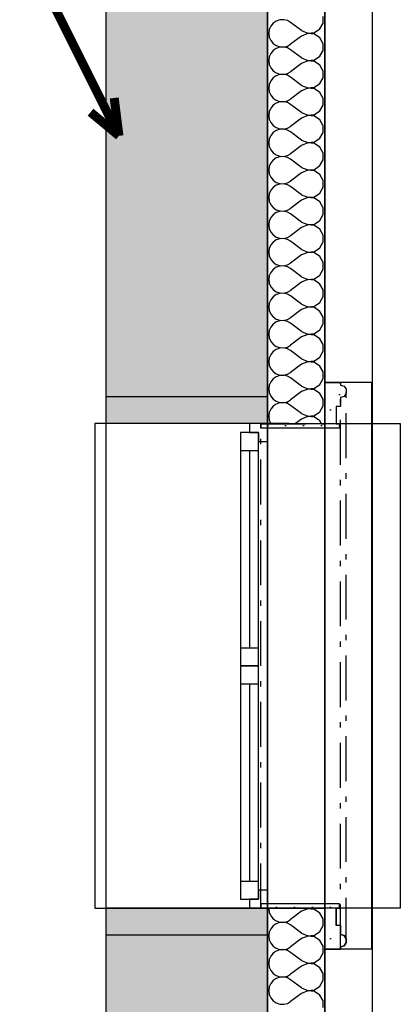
# Model space of a CAD drawing. Extents: x -12025 to 39812, y -30157 to 12.
# Tile 54 of 59: x 31310 to 32369, y -12091 to -9349. Entities that reach past the tile are written whole.
import ezdxf

# ---------------------------------------------------------------- set-up
doc = ezdxf.new("R2010")
doc.units = 0
doc.header["$MEASUREMENT"] = 0
doc.linetypes.add('Čerchovaná M', pattern=[225, 125, -42.5, 15, -42.5])
doc.linetypes.add('Čerchovaná S', pattern=[175, 75, -42.5, 15, -42.5])
doc.layers.add('OÚ Dukovany internet + tv + data', color=192, linetype='Continuous')
doc.layers.add('OÚ Dukovany půdorys podklad 2NP', color=7, linetype='Continuous')
pattern_1 = [(0, (0, 0), (0, 86.60254), [0, -50]), (0, (25, 43.3), (0, 86.60254), [0, -50])]

# ---------------------------------------------------------------- blocks, each defined once
blk = doc.blocks.new('Stoupací vedení směrem nahoru (6)')
at = {"color": 0, "linetype": 'Continuous'}
for points, const_width in [([(0, 52.8, 0.414214), (-52.8, 0)], 25), ([(52.8, 0, 0.414214), (0, 52.8)], 25), ([(0, 26.4, 0.414214), (-26.4, 0)], 52.8), ([(26.4, 0, 0.414214), (0, 26.4)], 52.8), ([(-52.8, 0, 0.414214), (0, -52.8)], 25), ([(-26.4, 0, 0.414214), (0, -26.4)], 52.8), ([(0, -26.4, 0.414214), (26.4, 0)], 52.8), ([(0, -52.8, 0.414214), (52.8, 0)], 25)]:
    blk.add_lwpolyline(points, format="xyb", dxfattribs=dict(at, const_width=const_width))
at = {"color": 0, "linetype": 'Continuous', "const_width": 25}
for points in [[(211.1, -422.2), (0, 0)], [(211.1, -422.2), (197.9, -316.7)], [(211.1, -422.2), (131.9, -356.3)]]:
    blk.add_lwpolyline(points, dxfattribs=at)

msp = doc.modelspace()

# ---------------------------------------------------------------- hatches: boundary and pattern name
at = {"layer": 'OÚ Dukovany půdorys podklad 2NP', "linetype": 'Continuous'}
h = msp.add_hatch(dxfattribs=at)
h.set_pattern_fill('OMÍTKA_01', color=21, style=0, pattern_type=2)
h.set_pattern_definition(pattern_1)
edge = h.paths.add_edge_path()
edge.add_spline(control_points=[(32159.3, -10474), (32159.3, -10474), (31981.4, -10474), (31981.4, -10474)], knot_values=[0, 0, 0, 0, 1, 1, 1, 1], degree=3, periodic=0)
edge.add_spline(control_points=[(31981.4, -10474), (31981.4, -10474), (31981.4, -10486.7), (31981.4, -10486.7)], knot_values=[0, 0, 0, 0, 1, 1, 1, 1], degree=3, periodic=0)
edge.add_spline(control_points=[(31981.4, -10486.7), (31981.4, -10486.7), (32200.2, -10486.7), (32200.2, -10486.7)], knot_values=[0, 0, 0, 0, 1, 1, 1, 1], degree=3, periodic=0)
edge.add_spline(control_points=[(32200.2, -10486.7), (32200.2, -10486.7), (32200.2, -10474), (32200.2, -10474)], knot_values=[0, 0, 0, 0, 1, 1, 1, 1], degree=3, periodic=0)
edge.add_spline(control_points=[(32200.2, -10474), (32200.2, -10474), (32191, -10474), (32191, -10474)], knot_values=[0, 0, 0, 0, 1, 1, 1, 1], degree=3, periodic=0)
edge.add_spline(control_points=[(32191, -10474), (32191, -10474), (32191, -10426.2), (32191, -10426.2)], knot_values=[0, 0, 0, 0, 1, 1, 1, 1], degree=3, periodic=0)
edge.add_spline(control_points=[(32191, -10426.2), (32191, -10426.2), (32202.4, -10426.2), (32202.4, -10426.2)], knot_values=[0, 0, 0, 0, 1, 1, 1, 1], degree=3, periodic=0)
edge.add_spline(control_points=[(32202.4, -10426.2), (32202.4, -10426.2), (32202.4, -10401.2), (32202.4, -10401.2)], knot_values=[0, 0, 0, 0, 1, 1, 1, 1], degree=3, periodic=0)
edge.add_spline(control_points=[(32202.4, -10401.2), (32202.4, -10401.2), (32212.6, -10397.9), (32212.6, -10397.9)], knot_values=[0, 0, 0, 0, 1, 1, 1, 1], degree=3, periodic=0)
edge.add_spline(control_points=[(32212.6, -10397.9), (32212.6, -10397.9), (32219, -10389.1), (32219, -10389.1)], knot_values=[0, 0, 0, 0, 1, 1, 1, 1], degree=3, periodic=0)
edge.add_spline(control_points=[(32219, -10389.1), (32219, -10389.1), (32219, -10378.3), (32219, -10378.3)], knot_values=[0, 0, 0, 0, 1, 1, 1, 1], degree=3, periodic=0)
edge.add_spline(control_points=[(32219, -10378.3), (32219, -10378.3), (32212.6, -10369.6), (32212.6, -10369.6)], knot_values=[0, 0, 0, 0, 1, 1, 1, 1], degree=3, periodic=0)
edge.add_spline(control_points=[(32212.6, -10369.6), (32212.6, -10369.6), (32202.4, -10366.3), (32202.4, -10366.3)], knot_values=[0, 0, 0, 0, 1, 1, 1, 1], degree=3, periodic=0)
edge.add_spline(control_points=[(32202.4, -10366.3), (32202.4, -10366.3), (32202.4, -10359.7), (32202.4, -10359.7)], knot_values=[0, 0, 0, 0, 1, 1, 1, 1], degree=3, periodic=0)
edge.add_spline(control_points=[(32202.4, -10359.7), (32202.4, -10359.7), (32159.3, -10359.7), (32159.3, -10359.7)], knot_values=[0, 0, 0, 0, 1, 1, 1, 1], degree=3, periodic=0)
edge.add_spline(control_points=[(32159.3, -10359.7), (32159.3, -10359.7), (32159.3, -10474), (32159.3, -10474)], knot_values=[0, 0, 0, 0, 1, 1, 1, 1], degree=3, periodic=0)
edge.add_spline(control_points=[(32159.3, -10474), (32159.3, -10474), (32159.3, -10474), (32159.3, -10474)], knot_values=[0, 0, 0, 0, 1, 1, 1, 1], degree=3, periodic=0)
h = msp.add_hatch(dxfattribs=at)
h.set_pattern_fill('OMÍTKA_01', color=21, style=0, pattern_type=2)
h.set_pattern_definition(pattern_1)
edge = h.paths.add_edge_path()
edge.add_spline(control_points=[(32159.3, -11938.3), (32159.3, -11938.3), (32202.4, -11938.3), (32202.4, -11938.3)], knot_values=[0, 0, 0, 0, 1, 1, 1, 1], degree=3, periodic=0)
edge.add_spline(control_points=[(32202.4, -11938.3), (32202.4, -11938.3), (32202.4, -11931.8), (32202.4, -11931.8)], knot_values=[0, 0, 0, 0, 1, 1, 1, 1], degree=3, periodic=0)
edge.add_spline(control_points=[(32202.4, -11931.8), (32202.4, -11931.8), (32212.6, -11928.4), (32212.6, -11928.4)], knot_values=[0, 0, 0, 0, 1, 1, 1, 1], degree=3, periodic=0)
edge.add_spline(control_points=[(32212.6, -11928.4), (32212.6, -11928.4), (32219, -11919.7), (32219, -11919.7)], knot_values=[0, 0, 0, 0, 1, 1, 1, 1], degree=3, periodic=0)
edge.add_spline(control_points=[(32219, -11919.7), (32219, -11919.7), (32219, -11908.9), (32219, -11908.9)], knot_values=[0, 0, 0, 0, 1, 1, 1, 1], degree=3, periodic=0)
edge.add_spline(control_points=[(32219, -11908.9), (32219, -11908.9), (32212.6, -11900.1), (32212.6, -11900.1)], knot_values=[0, 0, 0, 0, 1, 1, 1, 1], degree=3, periodic=0)
edge.add_spline(control_points=[(32212.6, -11900.1), (32212.6, -11900.1), (32202.4, -11896.8), (32202.4, -11896.8)], knot_values=[0, 0, 0, 0, 1, 1, 1, 1], degree=3, periodic=0)
edge.add_spline(control_points=[(32202.4, -11896.8), (32202.4, -11896.8), (32202.4, -11871.8), (32202.4, -11871.8)], knot_values=[0, 0, 0, 0, 1, 1, 1, 1], degree=3, periodic=0)
edge.add_spline(control_points=[(32202.4, -11871.8), (32202.4, -11871.8), (32191, -11871.8), (32191, -11871.8)], knot_values=[0, 0, 0, 0, 1, 1, 1, 1], degree=3, periodic=0)
edge.add_spline(control_points=[(32191, -11871.8), (32191, -11871.8), (32191, -11824), (32191, -11824)], knot_values=[0, 0, 0, 0, 1, 1, 1, 1], degree=3, periodic=0)
edge.add_spline(control_points=[(32191, -11824), (32191, -11824), (32200.2, -11824), (32200.2, -11824)], knot_values=[0, 0, 0, 0, 1, 1, 1, 1], degree=3, periodic=0)
edge.add_spline(control_points=[(32200.2, -11824), (32200.2, -11824), (32200.2, -11811.3), (32200.2, -11811.3)], knot_values=[0, 0, 0, 0, 1, 1, 1, 1], degree=3, periodic=0)
edge.add_spline(control_points=[(32200.2, -11811.3), (32200.2, -11811.3), (31981.4, -11811.3), (31981.4, -11811.3)], knot_values=[0, 0, 0, 0, 1, 1, 1, 1], degree=3, periodic=0)
edge.add_spline(control_points=[(31981.4, -11811.3), (31981.4, -11811.3), (31981.4, -11824), (31981.4, -11824)], knot_values=[0, 0, 0, 0, 1, 1, 1, 1], degree=3, periodic=0)
edge.add_spline(control_points=[(31981.4, -11824), (31981.4, -11824), (32159.3, -11824), (32159.3, -11824)], knot_values=[0, 0, 0, 0, 1, 1, 1, 1], degree=3, periodic=0)
edge.add_spline(control_points=[(32159.3, -11824), (32159.3, -11824), (32159.3, -11938.3), (32159.3, -11938.3)], knot_values=[0, 0, 0, 0, 1, 1, 1, 1], degree=3, periodic=0)
edge.add_spline(control_points=[(32159.3, -11938.3), (32159.3, -11938.3), (32159.3, -11938.3), (32159.3, -11938.3)], knot_values=[0, 0, 0, 0, 1, 1, 1, 1], degree=3, periodic=0)

# ---------------------------------------------------------------- linework, layer by layer
at = {"layer": 'OÚ Dukovany půdorys podklad 2NP', "color": 1, "linetype": 'Continuous'}
for p, q in [((32292.1, -21157), (32292.1, -3108.1)), ((32159.3, -3230.7), (32159.3, -21157)), ((31999.3, -8818.6), (31999.3, -10473.9)), ((32159.3, -10473.9), (32159.3, -8818.6)), ((32159.2, -11938.3), (32159.2, -10359.7)), ((32290, -10359.7), (32159.2, -10359.7)), ((32159.3, -10359.7), (32159.3, -10474)), ((32202.4, -10359.7), (32159.3, -10359.7)), ((32202.4, -10359.7), (32202.4, -10366.3)), ((32202.4, -10366.3), (32212.6, -10369.6)), ((32290, -11938.3), (32290, -10359.7)), ((32212.6, -10369.6), (32219, -10378.3)), ((32219, -10389.1), (32212.6, -10397.9)), ((32219, -10378.3), (32219, -10389.1)), ((31549.3, -10398.9), (31549.3, -10473.9)), ((31999.3, -10473.9), (31999.3, -10398.9)), ((32212.6, -10397.9), (32202.4, -10401.2)), ((32202.4, -10401.2), (32202.4, -10426.2)), ((32191, -10426.2), (32191, -10474)), ((32202.4, -10426.2), (32191, -10426.2)), ((31549.3, -10473.9), (31519.3, -10473.9)), ((31519.3, -10473.9), (31519.3, -11823.9)), ((31999.3, -10473.9), (31549.3, -10473.9)), ((31549.3, -10473.9), (31549.3, -11823.9)), ((31949.3, -10473.9), (31549.3, -10473.9)), ((31949.3, -10473.9), (31949.3, -10498.9)), ((31999.3, -10473.9), (31949.3, -10473.9)), ((31999.3, -10473.9), (31949.3, -10473.9)), ((32159.3, -10474), (31981.4, -10474)), ((31981.4, -10474), (31981.4, -10486.7)), ((31999.3, -10473.9), (32369.3, -10473.9)), ((31999.3, -10473.9), (31999.3, -11823.9)), ((31999.3, -10523.9), (31999.3, -10473.9)), ((32059.3, -10473.9), (31999.3, -10473.9)), ((31999.3, -11823.9), (31999.3, -10473.9)), ((32009.3, -10473.9), (31999.3, -10473.9)), ((31999.3, -10473.9), (31999.3, -11823.9)), ((32009.3, -10473.9), (32159.3, -10473.9)), ((32059.3, -10473.9), (32159.3, -10473.9)), ((32159.3, -11823.9), (32159.3, -10473.9)), ((32159.3, -10473.9), (32159.3, -11823.9)), ((32200.2, -10474), (32191, -10474)), ((32200.2, -10474), (32200.2, -10486.7)), ((32369.3, -10473.9), (32369.3, -11823.9)), ((31924.3, -10498.9), (31924.3, -10548.9)), ((31974.3, -10498.9), (31924.3, -10498.9)), ((31949.3, -10498.9), (31974.3, -10498.9)), ((31974.3, -10498.9), (31974.3, -10523.9)), ((31974.3, -10548.9), (31974.3, -10498.9)), ((32200.2, -10486.7), (31981.4, -10486.7)), ((31974.3, -10523.9), (31999.3, -10523.9)), ((31999.3, -11148.9), (31999.3, -10523.9)), ((31924.3, -10548.9), (31924.3, -11098.9)), ((31924.3, -10548.9), (31974.3, -10548.9)), ((31924.3, -10548.9), (31924.3, -11098.9)), ((31949.3, -10548.9), (31949.3, -11098.9)), ((31974.3, -11098.9), (31974.3, -10548.9)), ((31974.3, -11098.9), (31924.3, -11098.9)), ((31924.3, -11098.9), (31924.3, -11148.9)), ((31974.3, -11148.9), (31974.3, -11098.9)), ((31924.3, -11148.9), (31974.3, -11148.9)), ((31924.3, -11148.9), (31924.3, -11198.9)), ((31974.3, -11148.9), (31924.3, -11148.9)), ((31974.3, -11198.9), (31974.3, -11148.9)), ((31999.3, -11773.9), (31999.3, -11148.9)), ((31924.3, -11198.9), (31924.3, -11748.9)), ((31924.3, -11198.9), (31974.3, -11198.9)), ((31924.3, -11198.9), (31924.3, -11748.9)), ((31949.3, -11198.9), (31949.3, -11748.9)), ((31974.3, -11748.9), (31974.3, -11198.9)), ((31974.3, -11748.9), (31924.3, -11748.9)), ((31924.3, -11748.9), (31924.3, -11798.9)), ((31974.3, -11798.9), (31974.3, -11748.9)), ((31999.3, -11773.9), (31974.3, -11773.9)), ((31974.3, -11773.9), (31974.3, -11798.9)), ((31999.3, -11823.9), (31999.3, -11773.9)), ((31924.3, -11798.9), (31974.3, -11798.9)), ((31974.3, -11798.9), (31949.3, -11798.9)), ((31949.3, -11798.9), (31949.3, -11823.9)), ((32200.2, -11811.3), (31981.4, -11811.3)), ((31981.4, -11811.3), (31981.4, -11824)), ((32200.2, -11811.3), (32200.2, -11824)), ((31519.3, -11823.9), (31549.3, -11823.9)), ((31549.3, -11823.9), (31549.3, -11898.9)), ((31549.3, -11823.9), (31999.3, -11823.9)), ((31949.3, -11823.9), (31549.3, -11823.9)), ((31999.3, -11823.9), (31949.3, -11823.9)), ((31999.3, -11823.9), (31949.3, -11823.9)), ((32159.3, -11824), (31981.4, -11824)), ((31999.3, -11898.9), (31999.3, -11823.9)), ((32369.3, -11823.9), (31999.3, -11823.9)), ((31999.3, -11823.9), (31999.3, -15181.9)), ((32059.3, -11823.9), (31999.3, -11823.9)), ((32009.3, -11823.9), (31999.3, -11823.9)), ((32009.3, -11823.9), (32159.3, -11823.9)), ((32059.3, -11823.9), (32159.3, -11823.9)), ((32159.3, -15181.9), (32159.3, -11823.9)), ((32159.3, -11824), (32159.3, -11938.3)), ((32191, -11824), (32191, -11871.8)), ((32200.2, -11824), (32191, -11824)), ((32202.4, -11871.8), (32191, -11871.8)), ((32202.4, -11871.8), (32202.4, -11896.8)), ((32202.4, -11896.8), (32212.6, -11900.1)), ((32212.6, -11900.1), (32219, -11908.9)), ((32212.6, -11928.4), (32202.4, -11931.8)), ((32219, -11919.7), (32212.6, -11928.4)), ((32219, -11908.9), (32219, -11919.7)), ((32290, -11938.3), (32159.2, -11938.3)), ((32202.4, -11938.3), (32159.3, -11938.3)), ((32202.4, -11931.8), (32202.4, -11938.3))]:
    msp.add_line(p, q, dxfattribs=at)
at = {"layer": 'OÚ Dukovany půdorys podklad 2NP', "color": 7, "linetype": 'Continuous'}
for p, q in [((31549.3, -8893.6), (31549.3, -10398.9)), ((31999.3, -10398.9), (31999.3, -8893.6)), ((31849.3, -10398.9), (31549.3, -10398.9)), ((31899.3, -10398.9), (31849.3, -10398.9)), ((31999.3, -10398.9), (31899.3, -10398.9)), ((31849.3, -11898.9), (31549.3, -11898.9)), ((31549.3, -11898.9), (31549.3, -13303.7)), ((31899.3, -11898.9), (31849.3, -11898.9)), ((31999.3, -11898.9), (31899.3, -11898.9)), ((31999.3, -13345.4), (31999.3, -11898.9))]:
    msp.add_line(p, q, dxfattribs=at)
at = {"layer": 'OÚ Dukovany půdorys podklad 2NP', "color": 21, "linetype": 'Continuous'}
for p, q in [((32024.1, -9352.6), (32015.5, -9358.6)), ((32034.1, -9349.3), (32024.1, -9352.6)), ((32044.6, -9348.8), (32034.1, -9349.3)), ((32054.8, -9351.1), (32044.6, -9348.8)), ((32064, -9356.2), (32054.8, -9351.1)), ((32154.3, -9357.9), (32154.3, -9339.3)), ((32004.5, -9376.3), (32003.1, -9386.7)), ((32008.8, -9366.7), (32004.5, -9376.3)), ((32015.5, -9358.6), (32008.8, -9366.7)), ((32094.5, -9379.1), (32064, -9356.2)), ((32094.5, -9379.1), (32111.6, -9386.3)), ((32130.1, -9384.5), (32145.6, -9374.2)), ((32145.6, -9374.2), (32154.3, -9357.9)), ((32003.1, -9386.7), (32004.5, -9397.1)), ((32004.5, -9397.1), (32008.8, -9406.7)), ((32008.8, -9406.7), (32015.5, -9414.8)), ((32094.5, -9394.3), (32064, -9417.2)), ((32111.6, -9387.1), (32094.5, -9394.3)), ((32111.6, -9386.3), (32130.1, -9384.5)), ((32130.1, -9388.9), (32111.6, -9387.1)), ((32145.6, -9399.2), (32130.1, -9388.9)), ((32154.3, -9415.5), (32145.6, -9399.2)), ((32015.5, -9434.8), (32008.8, -9442.9)), ((32015.5, -9414.8), (32024.1, -9420.8)), ((32024.1, -9428.8), (32015.5, -9434.8)), ((32024.1, -9420.8), (32034.1, -9424.1)), ((32034.1, -9425.5), (32024.1, -9428.8)), ((32034.1, -9424.1), (32044.6, -9424.6)), ((32044.6, -9424.9), (32034.1, -9425.5)), ((32044.6, -9424.6), (32054.8, -9422.3)), ((32054.8, -9427.3), (32044.6, -9424.9)), ((32054.8, -9422.3), (32064, -9417.2)), ((32064, -9432.4), (32054.8, -9427.3)), ((32094.5, -9455.3), (32064, -9432.4)), ((32145.6, -9450.4), (32154.3, -9434.1)), ((32154.3, -9434.1), (32154.3, -9415.5)), ((32004.5, -9452.5), (32003.1, -9462.9)), ((32008.8, -9442.9), (32004.5, -9452.5)), ((32094.5, -9455.3), (32111.6, -9462.5)), ((32111.6, -9462.5), (32130.1, -9460.7)), ((32130.1, -9460.7), (32145.6, -9450.4)), ((32003.1, -9462.9), (32004.5, -9473.3)), ((32004.5, -9473.3), (32008.8, -9482.9)), ((32008.8, -9482.9), (32015.5, -9491)), ((32094.5, -9470.5), (32064, -9493.4)), ((32111.6, -9463.3), (32094.5, -9470.5)), ((32130.1, -9465.1), (32111.6, -9463.3)), ((32145.6, -9475.3), (32130.1, -9465.1)), ((32154.3, -9491.7), (32145.6, -9475.3)), ((32015.5, -9511), (32008.8, -9519.1)), ((32015.5, -9491), (32024.1, -9497)), ((32024.1, -9505), (32015.5, -9511)), ((32024.1, -9497), (32034.1, -9500.3)), ((32034.1, -9501.6), (32024.1, -9505)), ((32034.1, -9500.3), (32044.6, -9500.8)), ((32044.6, -9501.1), (32034.1, -9501.6)), ((32044.6, -9500.8), (32054.8, -9498.5)), ((32054.8, -9503.5), (32044.6, -9501.1)), ((32054.8, -9498.5), (32064, -9493.4)), ((32064, -9508.6), (32054.8, -9503.5)), ((32094.5, -9531.5), (32064, -9508.6)), ((32145.6, -9526.6), (32154.3, -9510.3)), ((32154.3, -9510.3), (32154.3, -9491.7)), ((32004.5, -9528.7), (32003.1, -9539.1)), ((32003.1, -9539.1), (32004.5, -9549.5)), ((32008.8, -9519.1), (32004.5, -9528.7)), ((32094.5, -9531.5), (32111.6, -9538.6)), ((32111.6, -9539.5), (32094.5, -9546.7)), ((32111.6, -9538.6), (32130.1, -9536.9)), ((32130.1, -9541.3), (32111.6, -9539.5)), ((32130.1, -9536.9), (32145.6, -9526.6)), ((32145.6, -9551.5), (32130.1, -9541.3)), ((32004.5, -9549.5), (32008.8, -9559.1)), ((32008.8, -9559.1), (32015.5, -9567.2)), ((32015.5, -9567.2), (32024.1, -9573.2)), ((32054.8, -9574.6), (32064, -9569.6)), ((32094.5, -9546.7), (32064, -9569.6)), ((32154.3, -9567.9), (32145.6, -9551.5)), ((32154.3, -9586.5), (32154.3, -9567.9)), ((32008.8, -9595.2), (32004.5, -9604.9)), ((32015.5, -9587.1), (32008.8, -9595.2)), ((32024.1, -9581.2), (32015.5, -9587.1)), ((32024.1, -9573.2), (32034.1, -9576.5)), ((32034.1, -9577.8), (32024.1, -9581.2)), ((32034.1, -9576.5), (32044.6, -9577)), ((32044.6, -9577.3), (32034.1, -9577.8)), ((32044.6, -9577), (32054.8, -9574.6)), ((32054.8, -9579.7), (32044.6, -9577.3)), ((32064, -9584.8), (32054.8, -9579.7)), ((32094.5, -9607.6), (32064, -9584.8)), ((32145.6, -9602.8), (32154.3, -9586.5)), ((32004.5, -9604.9), (32003.1, -9615.3)), ((32003.1, -9615.3), (32004.5, -9625.7)), ((32004.5, -9625.7), (32008.8, -9635.3)), ((32094.5, -9622.9), (32064, -9645.7)), ((32094.5, -9607.6), (32111.6, -9614.8)), ((32111.6, -9615.7), (32094.5, -9622.9)), ((32111.6, -9614.8), (32130.1, -9613.1)), ((32130.1, -9617.5), (32111.6, -9615.7)), ((32130.1, -9613.1), (32145.6, -9602.8)), ((32145.6, -9627.7), (32130.1, -9617.5)), ((32008.8, -9635.3), (32015.5, -9643.4)), ((32015.5, -9643.4), (32024.1, -9649.3)), ((32024.1, -9649.3), (32034.1, -9652.7)), ((32034.1, -9654), (32024.1, -9657.4)), ((32034.1, -9652.7), (32044.6, -9653.2)), ((32044.6, -9653.5), (32034.1, -9654)), ((32044.6, -9653.2), (32054.8, -9650.8)), ((32054.8, -9655.9), (32044.6, -9653.5)), ((32054.8, -9650.8), (32064, -9645.7)), ((32154.3, -9644.1), (32145.6, -9627.7)), ((32154.3, -9662.6), (32154.3, -9644.1)), ((32004.5, -9681), (32003.1, -9691.5)), ((32008.8, -9671.4), (32004.5, -9681)), ((32015.5, -9663.3), (32008.8, -9671.4)), ((32024.1, -9657.4), (32015.5, -9663.3)), ((32064, -9661), (32054.8, -9655.9)), ((32094.5, -9683.8), (32064, -9661)), ((32130.1, -9689.3), (32145.6, -9679)), ((32145.6, -9679), (32154.3, -9662.6)), ((32003.1, -9691.5), (32004.5, -9701.9)), ((32004.5, -9701.9), (32008.8, -9711.5)), ((32094.5, -9699.1), (32064, -9721.9)), ((32094.5, -9683.8), (32111.6, -9691)), ((32111.6, -9691.9), (32094.5, -9699.1)), ((32111.6, -9691), (32130.1, -9689.3)), ((32130.1, -9693.6), (32111.6, -9691.9)), ((32145.6, -9703.9), (32130.1, -9693.6)), ((32154.3, -9720.3), (32145.6, -9703.9)), ((32008.8, -9711.5), (32015.5, -9719.6)), ((32015.5, -9719.6), (32024.1, -9725.5)), ((32024.1, -9733.6), (32015.5, -9739.5)), ((32024.1, -9725.5), (32034.1, -9728.9)), ((32034.1, -9730.2), (32024.1, -9733.6)), ((32034.1, -9728.9), (32044.6, -9729.4)), ((32044.6, -9729.7), (32034.1, -9730.2)), ((32044.6, -9729.4), (32054.8, -9727)), ((32054.8, -9732.1), (32044.6, -9729.7)), ((32054.8, -9727), (32064, -9721.9)), ((32064, -9737.2), (32054.8, -9732.1)), ((32154.3, -9738.8), (32154.3, -9720.3)), ((32004.5, -9757.2), (32003.1, -9767.6)), ((32008.8, -9747.6), (32004.5, -9757.2)), ((32015.5, -9739.5), (32008.8, -9747.6)), ((32094.5, -9760), (32064, -9737.2)), ((32094.5, -9760), (32111.6, -9767.2)), ((32130.1, -9765.5), (32145.6, -9755.2)), ((32145.6, -9755.2), (32154.3, -9738.8)), ((32003.1, -9767.6), (32004.5, -9778.1)), ((32004.5, -9778.1), (32008.8, -9787.7)), ((32008.8, -9787.7), (32015.5, -9795.8)), ((32094.5, -9775.3), (32064, -9798.1)), ((32111.6, -9768.1), (32094.5, -9775.3)), ((32111.6, -9767.2), (32130.1, -9765.5)), ((32130.1, -9769.8), (32111.6, -9768.1)), ((32145.6, -9780.1), (32130.1, -9769.8)), ((32154.3, -9796.5), (32145.6, -9780.1)), ((32015.5, -9815.7), (32008.8, -9823.8)), ((32015.5, -9795.8), (32024.1, -9801.7)), ((32024.1, -9809.8), (32015.5, -9815.7)), ((32024.1, -9801.7), (32034.1, -9805.1)), ((32034.1, -9806.4), (32024.1, -9809.8)), ((32034.1, -9805.1), (32044.6, -9805.6)), ((32044.6, -9805.9), (32034.1, -9806.4)), ((32044.6, -9805.6), (32054.8, -9803.2)), ((32054.8, -9808.3), (32044.6, -9805.9)), ((32054.8, -9803.2), (32064, -9798.1)), ((32064, -9813.4), (32054.8, -9808.3)), ((32094.5, -9836.2), (32064, -9813.4)), ((32145.6, -9831.4), (32154.3, -9815)), ((32154.3, -9815), (32154.3, -9796.5)), ((32004.5, -9833.4), (32003.1, -9843.8)), ((32003.1, -9843.8), (32004.5, -9854.3)), ((32008.8, -9823.8), (32004.5, -9833.4)), ((32094.5, -9836.2), (32111.6, -9843.4)), ((32111.6, -9844.3), (32094.5, -9851.5)), ((32111.6, -9843.4), (32130.1, -9841.7)), ((32130.1, -9846), (32111.6, -9844.3)), ((32130.1, -9841.7), (32145.6, -9831.4)), ((32145.6, -9856.3), (32130.1, -9846)), ((32004.5, -9854.3), (32008.8, -9863.9)), ((32008.8, -9863.9), (32015.5, -9872)), ((32015.5, -9872), (32024.1, -9877.9)), ((32094.5, -9851.5), (32064, -9874.3)), ((32154.3, -9872.7), (32145.6, -9856.3)), ((32154.3, -9891.2), (32154.3, -9872.7)), ((32008.8, -9900), (32004.5, -9909.6)), ((32015.5, -9891.9), (32008.8, -9900)), ((32024.1, -9886), (32015.5, -9891.9)), ((32024.1, -9877.9), (32034.1, -9881.3)), ((32034.1, -9882.6), (32024.1, -9886)), ((32034.1, -9881.3), (32044.6, -9881.8)), ((32044.6, -9882.1), (32034.1, -9882.6)), ((32044.6, -9881.8), (32054.8, -9879.4)), ((32054.8, -9884.5), (32044.6, -9882.1)), ((32054.8, -9879.4), (32064, -9874.3)), ((32064, -9889.6), (32054.8, -9884.5)), ((32094.5, -9912.4), (32064, -9889.6)), ((32145.6, -9907.6), (32154.3, -9891.2)), ((32004.5, -9909.6), (32003.1, -9920)), ((32003.1, -9920), (32004.5, -9930.4)), ((32094.5, -9927.6), (32064, -9950.5)), ((32094.5, -9912.4), (32111.6, -9919.6)), ((32111.6, -9920.5), (32094.5, -9927.6)), ((32111.6, -9919.6), (32130.1, -9917.8)), ((32130.1, -9922.2), (32111.6, -9920.5)), ((32130.1, -9917.8), (32145.6, -9907.6)), ((32145.6, -9932.5), (32130.1, -9922.2)), ((32004.5, -9930.4), (32008.8, -9940.1)), ((32008.8, -9940.1), (32015.5, -9948.2)), ((32015.5, -9948.2), (32024.1, -9954.1)), ((32024.1, -9954.1), (32034.1, -9957.5)), ((32044.6, -9958), (32054.8, -9955.6)), ((32054.8, -9955.6), (32064, -9950.5)), ((32154.3, -9948.8), (32145.6, -9932.5)), ((32154.3, -9967.4), (32154.3, -9948.8)), ((32008.8, -9976.2), (32004.5, -9985.8)), ((32015.5, -9968.1), (32008.8, -9976.2)), ((32024.1, -9962.1), (32015.5, -9968.1)), ((32034.1, -9958.8), (32024.1, -9962.1)), ((32034.1, -9957.5), (32044.6, -9958)), ((32044.6, -9958.3), (32034.1, -9958.8)), ((32054.8, -9960.7), (32044.6, -9958.3)), ((32064, -9965.7), (32054.8, -9960.7)), ((32094.5, -9988.6), (32064, -9965.7)), ((32130.1, -9994), (32145.6, -9983.8)), ((32145.6, -9983.8), (32154.3, -9967.4)), ((32004.5, -9985.8), (32003.1, -9996.2)), ((32003.1, -9996.2), (32004.5, -10006.6)), ((32004.5, -10006.6), (32008.8, -10016.2)), ((32094.5, -10003.8), (32064, -10026.7)), ((32094.5, -9988.6), (32111.6, -9995.8)), ((32111.6, -9996.7), (32094.5, -10003.8)), ((32111.6, -9995.8), (32130.1, -9994)), ((32130.1, -9998.4), (32111.6, -9996.7)), ((32145.6, -10008.7), (32130.1, -9998.4)), ((32154.3, -10025), (32145.6, -10008.7)), ((32008.8, -10016.2), (32015.5, -10024.3)), ((32015.5, -10024.3), (32024.1, -10030.3)), ((32024.1, -10038.3), (32015.5, -10044.3)), ((32024.1, -10030.3), (32034.1, -10033.7)), ((32034.1, -10035), (32024.1, -10038.3)), ((32034.1, -10033.7), (32044.6, -10034.2)), ((32044.6, -10034.5), (32034.1, -10035)), ((32044.6, -10034.2), (32054.8, -10031.8)), ((32054.8, -10036.8), (32044.6, -10034.5)), ((32054.8, -10031.8), (32064, -10026.7)), ((32064, -10041.9), (32054.8, -10036.8)), ((32154.3, -10043.6), (32154.3, -10025)), ((32004.5, -10062), (32003.1, -10072.4)), ((32008.8, -10052.4), (32004.5, -10062)), ((32015.5, -10044.3), (32008.8, -10052.4)), ((32094.5, -10064.8), (32064, -10041.9)), ((32094.5, -10064.8), (32111.6, -10072)), ((32130.1, -10070.2), (32145.6, -10060)), ((32145.6, -10060), (32154.3, -10043.6)), ((32003.1, -10072.4), (32004.5, -10082.8)), ((32004.5, -10082.8), (32008.8, -10092.4)), ((32008.8, -10092.4), (32015.5, -10100.5)), ((32094.5, -10080), (32064, -10102.9)), ((32111.6, -10072.8), (32094.5, -10080)), ((32111.6, -10072), (32130.1, -10070.2)), ((32130.1, -10074.6), (32111.6, -10072.8)), ((32145.6, -10084.9), (32130.1, -10074.6)), ((32154.3, -10101.2), (32145.6, -10084.9)), ((32015.5, -10120.5), (32008.8, -10128.6)), ((32015.5, -10100.5), (32024.1, -10106.5)), ((32024.1, -10114.5), (32015.5, -10120.5)), ((32024.1, -10106.5), (32034.1, -10109.8)), ((32034.1, -10111.2), (32024.1, -10114.5)), ((32034.1, -10109.8), (32044.6, -10110.4)), ((32044.6, -10110.7), (32034.1, -10111.2)), ((32044.6, -10110.4), (32054.8, -10108)), ((32054.8, -10113), (32044.6, -10110.7)), ((32054.8, -10108), (32064, -10102.9)), ((32064, -10118.1), (32054.8, -10113)), ((32094.5, -10141), (32064, -10118.1)), ((32145.6, -10136.1), (32154.3, -10119.8)), ((32154.3, -10119.8), (32154.3, -10101.2)), ((32004.5, -10138.2), (32003.1, -10148.6)), ((32008.8, -10128.6), (32004.5, -10138.2)), ((32094.5, -10141), (32111.6, -10148.2)), ((32111.6, -10148.2), (32130.1, -10146.4)), ((32130.1, -10146.4), (32145.6, -10136.1)), ((32003.1, -10148.6), (32004.5, -10159)), ((32004.5, -10159), (32008.8, -10168.6)), ((32008.8, -10168.6), (32015.5, -10176.7)), ((32094.5, -10156.2), (32064, -10179.1)), ((32111.6, -10149), (32094.5, -10156.2)), ((32130.1, -10150.8), (32111.6, -10149)), ((32145.6, -10161.1), (32130.1, -10150.8)), ((32154.3, -10177.4), (32145.6, -10161.1)), ((32015.5, -10196.7), (32008.8, -10204.8)), ((32015.5, -10176.7), (32024.1, -10182.7)), ((32024.1, -10190.7), (32015.5, -10196.7)), ((32024.1, -10182.7), (32034.1, -10186)), ((32034.1, -10187.4), (32024.1, -10190.7)), ((32034.1, -10186), (32044.6, -10186.5)), ((32044.6, -10186.9), (32034.1, -10187.4)), ((32044.6, -10186.5), (32054.8, -10184.2)), ((32054.8, -10189.2), (32044.6, -10186.9)), ((32054.8, -10184.2), (32064, -10179.1)), ((32064, -10194.3), (32054.8, -10189.2)), ((32094.5, -10217.2), (32064, -10194.3)), ((32145.6, -10212.3), (32154.3, -10196)), ((32154.3, -10196), (32154.3, -10177.4)), ((32004.5, -10214.4), (32003.1, -10224.8)), ((32003.1, -10224.8), (32004.5, -10235.2)), ((32008.8, -10204.8), (32004.5, -10214.4)), ((32094.5, -10217.2), (32111.6, -10224.4)), ((32111.6, -10225.2), (32094.5, -10232.4)), ((32111.6, -10224.4), (32130.1, -10222.6)), ((32130.1, -10227), (32111.6, -10225.2)), ((32130.1, -10222.6), (32145.6, -10212.3)), ((32145.6, -10237.3), (32130.1, -10227)), ((32004.5, -10235.2), (32008.8, -10244.8)), ((32008.8, -10244.8), (32015.5, -10252.9)), ((32015.5, -10252.9), (32024.1, -10258.9)), ((32054.8, -10260.4), (32064, -10255.3)), ((32094.5, -10232.4), (32064, -10255.3)), ((32154.3, -10253.6), (32145.6, -10237.3)), ((32154.3, -10272.2), (32154.3, -10253.6)), ((32008.8, -10281), (32004.5, -10290.6)), ((32015.5, -10272.9), (32008.8, -10281)), ((32024.1, -10266.9), (32015.5, -10272.9)), ((32024.1, -10258.9), (32034.1, -10262.2)), ((32034.1, -10263.6), (32024.1, -10266.9)), ((32034.1, -10262.2), (32044.6, -10262.7)), ((32044.6, -10263), (32034.1, -10263.6)), ((32044.6, -10262.7), (32054.8, -10260.4)), ((32054.8, -10265.4), (32044.6, -10263)), ((32064, -10270.5), (32054.8, -10265.4)), ((32094.5, -10293.4), (32064, -10270.5)), ((32145.6, -10288.5), (32154.3, -10272.2)), ((32004.5, -10290.6), (32003.1, -10301)), ((32003.1, -10301), (32004.5, -10311.4)), ((32004.5, -10311.4), (32008.8, -10321)), ((32094.5, -10308.6), (32064, -10331.5)), ((32094.5, -10293.4), (32111.6, -10300.5)), ((32111.6, -10301.4), (32094.5, -10308.6)), ((32111.6, -10300.5), (32130.1, -10298.8)), ((32130.1, -10303.2), (32111.6, -10301.4)), ((32130.1, -10298.8), (32145.6, -10288.5)), ((32145.6, -10313.4), (32130.1, -10303.2)), ((32008.8, -10321), (32015.5, -10329.1)), ((32015.5, -10329.1), (32024.1, -10335.1)), ((32024.1, -10335.1), (32034.1, -10338.4)), ((32034.1, -10339.7), (32024.1, -10343.1)), ((32034.1, -10338.4), (32044.6, -10338.9)), ((32044.6, -10339.2), (32034.1, -10339.7)), ((32044.6, -10338.9), (32054.8, -10336.5)), ((32054.8, -10341.6), (32044.6, -10339.2)), ((32054.8, -10336.5), (32064, -10331.5)), ((32154.3, -10329.8), (32145.6, -10313.4)), ((32154.3, -10348.4), (32154.3, -10329.8)), ((32004.5, -10366.8), (32003.1, -10377.2)), ((32008.8, -10357.1), (32004.5, -10366.8)), ((32015.5, -10349.1), (32008.8, -10357.1)), ((32024.1, -10343.1), (32015.5, -10349.1)), ((32064, -10346.7), (32054.8, -10341.6)), ((32094.5, -10369.6), (32064, -10346.7)), ((32130.1, -10375), (32145.6, -10364.7)), ((32145.6, -10364.7), (32154.3, -10348.4)), ((32003.1, -10377.2), (32004.5, -10387.6)), ((32004.5, -10387.6), (32008.8, -10397.2)), ((32094.5, -10384.8), (32064, -10407.6)), ((32094.5, -10369.6), (32111.6, -10376.7)), ((32111.6, -10377.6), (32094.5, -10384.8)), ((32111.6, -10376.7), (32130.1, -10375)), ((32130.1, -10379.4), (32111.6, -10377.6)), ((32145.6, -10389.6), (32130.1, -10379.4)), ((32154.3, -10406), (32145.6, -10389.6)), ((32008.8, -10397.2), (32015.5, -10405.3)), ((32015.5, -10405.3), (32024.1, -10411.2)), ((32024.1, -10419.3), (32015.5, -10425.2)), ((32024.1, -10411.2), (32034.1, -10414.6)), ((32034.1, -10415.9), (32024.1, -10419.3)), ((32034.1, -10414.6), (32044.6, -10415.1)), ((32044.6, -10415.4), (32034.1, -10415.9)), ((32044.6, -10415.1), (32054.8, -10412.7)), ((32054.8, -10417.8), (32044.6, -10415.4)), ((32054.8, -10412.7), (32064, -10407.6)), ((32064, -10422.9), (32054.8, -10417.8)), ((32154.3, -10424.5), (32154.3, -10406)), ((32004.5, -10443), (32003.1, -10453.4)), ((32008.8, -10433.3), (32004.5, -10443)), ((32015.5, -10425.2), (32008.8, -10433.3)), ((32094.5, -10445.7), (32064, -10422.9)), ((32094.5, -10445.7), (32111.6, -10452.9)), ((32130.1, -10451.2), (32145.6, -10440.9)), ((32145.6, -10440.9), (32154.3, -10424.5)), ((32003.1, -10453.4), (32004.5, -10463.8)), ((32004.5, -10463.8), (32008.8, -10473.4)), ((32008.8, -10473.4), (32009.2, -10473.9)), ((32094.5, -10461), (32077.2, -10473.9)), ((32111.6, -10453.8), (32094.5, -10461)), ((32111.6, -10452.9), (32130.1, -10451.2)), ((32130.1, -10455.6), (32111.6, -10453.8)), ((32145.6, -10465.8), (32130.1, -10455.6)), ((32149.9, -10473.9), (32145.6, -10465.8)), ((32003.2, -11823.9), (32003.1, -11824.8)), ((32003.1, -11824.8), (32004.5, -11835.2)), ((32004.5, -11835.2), (32008.8, -11844.8)), ((32008.8, -11844.8), (32015.5, -11852.9)), ((32094.5, -11832.4), (32064, -11855.3)), ((32111.6, -11825.2), (32094.5, -11832.4)), ((32110.6, -11823.9), (32111.6, -11824.4)), ((32111.6, -11824.4), (32116, -11823.9)), ((32130.1, -11827), (32111.6, -11825.2)), ((32145.6, -11837.3), (32130.1, -11827)), ((32154.3, -11853.6), (32145.6, -11837.3)), ((32015.5, -11872.9), (32008.8, -11881)), ((32015.5, -11852.9), (32024.1, -11858.9)), ((32024.1, -11866.9), (32015.5, -11872.9)), ((32024.1, -11858.9), (32034.1, -11862.2)), ((32034.1, -11863.6), (32024.1, -11866.9)), ((32034.1, -11862.2), (32044.6, -11862.7)), ((32044.6, -11863), (32034.1, -11863.6)), ((32044.6, -11862.7), (32054.8, -11860.4)), ((32054.8, -11865.4), (32044.6, -11863)), ((32054.8, -11860.4), (32064, -11855.3)), ((32064, -11870.5), (32054.8, -11865.4)), ((32094.5, -11893.4), (32064, -11870.5)), ((32145.6, -11888.5), (32154.3, -11872.2)), ((32154.3, -11872.2), (32154.3, -11853.6)), ((32004.5, -11890.6), (32003.1, -11901)), ((32003.1, -11901), (32004.5, -11911.4)), ((32008.8, -11881), (32004.5, -11890.6)), ((32094.5, -11893.4), (32111.6, -11900.5)), ((32111.6, -11901.4), (32094.5, -11908.6)), ((32111.6, -11900.5), (32130.1, -11898.8)), ((32130.1, -11903.2), (32111.6, -11901.4)), ((32130.1, -11898.8), (32145.6, -11888.5)), ((32145.6, -11913.4), (32130.1, -11903.2)), ((32004.5, -11911.4), (32008.8, -11921)), ((32008.8, -11921), (32015.5, -11929.1)), ((32015.5, -11929.1), (32024.1, -11935.1)), ((32094.5, -11908.6), (32064, -11931.5)), ((32154.3, -11929.8), (32145.6, -11913.4)), ((32154.3, -11948.4), (32154.3, -11929.8)), ((32008.8, -11957.1), (32004.5, -11966.8)), ((32015.5, -11949.1), (32008.8, -11957.1)), ((32024.1, -11943.1), (32015.5, -11949.1)), ((32024.1, -11935.1), (32034.1, -11938.4)), ((32034.1, -11939.7), (32024.1, -11943.1)), ((32034.1, -11938.4), (32044.6, -11938.9)), ((32044.6, -11939.2), (32034.1, -11939.7)), ((32044.6, -11938.9), (32054.8, -11936.5)), ((32054.8, -11941.6), (32044.6, -11939.2)), ((32054.8, -11936.5), (32064, -11931.5)), ((32064, -11946.7), (32054.8, -11941.6)), ((32094.5, -11969.6), (32064, -11946.7)), ((32145.6, -11964.7), (32154.3, -11948.4)), ((32004.5, -11966.8), (32003.1, -11977.2)), ((32003.1, -11977.2), (32004.5, -11987.6)), ((32094.5, -11984.8), (32064, -12007.6)), ((32094.5, -11969.6), (32111.6, -11976.7)), ((32111.6, -11977.6), (32094.5, -11984.8)), ((32111.6, -11976.7), (32130.1, -11975)), ((32130.1, -11979.4), (32111.6, -11977.6)), ((32130.1, -11975), (32145.6, -11964.7)), ((32145.6, -11989.6), (32130.1, -11979.4)), ((32004.5, -11987.6), (32008.8, -11997.2)), ((32008.8, -11997.2), (32015.5, -12005.3)), ((32015.5, -12005.3), (32024.1, -12011.2)), ((32024.1, -12011.2), (32034.1, -12014.6)), ((32044.6, -12015.1), (32054.8, -12012.7)), ((32054.8, -12012.7), (32064, -12007.6)), ((32154.3, -12006), (32145.6, -11989.6)), ((32154.3, -12024.5), (32154.3, -12006)), ((32008.8, -12033.3), (32004.5, -12043)), ((32015.5, -12025.2), (32008.8, -12033.3)), ((32024.1, -12019.3), (32015.5, -12025.2)), ((32034.1, -12015.9), (32024.1, -12019.3)), ((32034.1, -12014.6), (32044.6, -12015.1)), ((32044.6, -12015.4), (32034.1, -12015.9)), ((32054.8, -12017.8), (32044.6, -12015.4)), ((32064, -12022.9), (32054.8, -12017.8)), ((32094.5, -12045.7), (32064, -12022.9)), ((32130.1, -12051.2), (32145.6, -12040.9)), ((32145.6, -12040.9), (32154.3, -12024.5)), ((32004.5, -12043), (32003.1, -12053.4)), ((32003.1, -12053.4), (32004.5, -12063.8)), ((32004.5, -12063.8), (32008.8, -12073.4)), ((32094.5, -12061), (32064, -12083.8)), ((32094.5, -12045.7), (32111.6, -12052.9)), ((32111.6, -12053.8), (32094.5, -12061)), ((32111.6, -12052.9), (32130.1, -12051.2)), ((32130.1, -12055.6), (32111.6, -12053.8)), ((32145.6, -12065.8), (32130.1, -12055.6)), ((32154.3, -12082.2), (32145.6, -12065.8)), ((32008.8, -12073.4), (32015.5, -12081.5)), ((32015.5, -12081.5), (32024.1, -12087.4)), ((32024.1, -12087.4), (32034.1, -12090.8)), ((32034.1, -12090.8), (32044.6, -12091.3)), ((32044.6, -12091.3), (32054.8, -12088.9)), ((32054.8, -12088.9), (32064, -12083.8)), ((32154.3, -12100.7), (32154.3, -12082.2))]:
    msp.add_line(p, q, dxfattribs=at)
at = {"layer": 'OÚ Dukovany půdorys podklad 2NP', "color": 1, "linetype": 'Čerchovaná M'}
for p, q in [((32159.3, -11938.3), (32159.3, -10359.7)), ((32159.3, -10359.7), (32202.4, -10359.7)), ((32159.3, -10474), (32159.3, -10359.7)), ((32159.3, -10359.7), (32202.4, -10359.7)), ((32202.4, -11938.3), (32202.4, -10359.7)), ((32202.4, -10359.7), (32202.4, -10366.3)), ((32202.4, -10366.3), (32212.6, -10369.6)), ((32202.4, -10366.3), (32212.6, -10369.6)), ((32212.6, -10369.6), (32219, -10378.3)), ((32212.6, -10369.6), (32219, -10378.3)), ((32219, -10389.1), (32212.6, -10397.9)), ((32219, -11919.7), (32219, -10378.3)), ((32219, -10378.3), (32219, -10389.1)), ((32212.6, -10397.9), (32202.4, -10401.2)), ((32202.4, -10401.2), (32202.4, -10426.2)), ((32191, -10426.2), (32191, -10474)), ((32202.4, -10426.2), (32191, -10426.2)), ((31981.4, -11824), (31981.4, -10474)), ((31981.4, -10474), (32159.3, -10474)), ((31981.4, -10486.7), (31981.4, -10474)), ((31981.4, -10474), (32159.3, -10474)), ((32191, -10474), (32200.2, -10474)), ((32200.2, -10474), (32200.2, -10486.7)), ((32200.2, -10486.7), (31981.4, -10486.7)), ((32200.2, -11811.3), (31981.4, -11811.3)), ((31981.4, -11811.3), (31981.4, -11824)), ((32200.2, -11824), (32200.2, -11811.3)), ((31981.4, -11824), (32159.3, -11824)), ((31981.4, -11824), (32159.3, -11824)), ((32159.3, -11824), (32159.3, -11938.3)), ((32191, -11824), (32200.2, -11824)), ((32191, -11871.8), (32191, -11824)), ((32202.4, -11871.8), (32191, -11871.8)), ((32202.4, -11896.8), (32202.4, -11871.8)), ((32212.6, -11900.1), (32202.4, -11896.8)), ((32219, -11908.9), (32212.6, -11900.1)), ((32202.4, -11931.8), (32212.6, -11928.4)), ((32202.4, -11931.8), (32212.6, -11928.4)), ((32212.6, -11928.4), (32219, -11919.7)), ((32212.6, -11928.4), (32219, -11919.7)), ((32219, -11919.7), (32219, -11908.9)), ((32159.3, -11938.3), (32202.4, -11938.3)), ((32159.3, -11938.3), (32202.4, -11938.3)), ((32202.4, -11938.3), (32202.4, -11931.8))]:
    msp.add_line(p, q, dxfattribs=at)
at = {"layer": 'OÚ Dukovany půdorys podklad 2NP', "color": 1, "linetype": 'Čerchovaná S'}
msp.add_line((32159.3, -11938.3), (32159.3, -10359.7), dxfattribs=at)
at = {"layer": 'OÚ Dukovany půdorys podklad 2NP', "color": 254, "linetype": 'Continuous'}
for points in [[(31549.3, -10398.9), (31999.3, -10398.9), (31549.3, -8893.6), (31999.3, -8893.6)], [(31549.3, -13345.4), (31999.3, -13345.4), (31549.3, -11898.9), (31999.3, -11898.9)]]:
    msp.add_solid(points, dxfattribs=at)
at = {"layer": 'OÚ Dukovany půdorys podklad 2NP', "color": 9, "linetype": 'Continuous'}
for points in [[(31999.3, -10398.9), (31549.3, -10398.9), (31999.3, -10473.9), (31549.3, -10473.9)], [(31549.3, -11898.9), (31999.3, -11898.9), (31549.3, -11823.9), (31999.3, -11823.9)]]:
    msp.add_solid(points, dxfattribs=at)

# ---------------------------------------------------------------- block references
at = {"layer": 'OÚ Dukovany internet + tv + data', "linetype": 'Continuous'}
msp.add_blockref('Stoupací vedení směrem nahoru (6)', (31375, -9250), dxfattribs=at)

doc.saveas('drawing.dxf')
